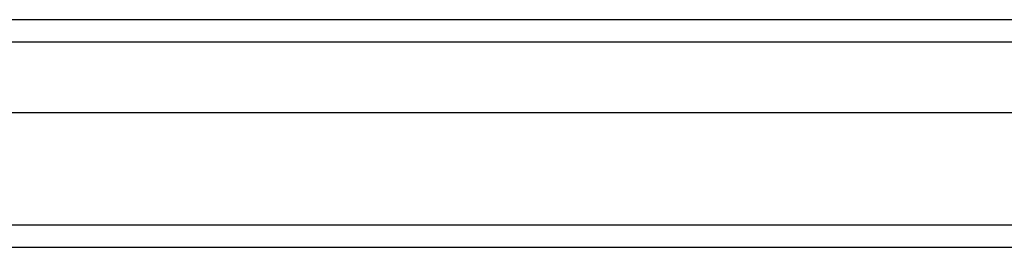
# Model space of a CAD drawing. Header units: inches. Extents: x 0 to 149, y -11 to 97.
# Tile 11 of 65: x 67.887 to 71.519, y 41.282 to 42.121. Entities that reach past the tile are written whole.
import ezdxf

# ---------------------------------------------------------------- set-up
doc = ezdxf.new("R2010")
doc.units = ezdxf.units.IN
doc.header["$LTSCALE"] = 8.944272
doc.header["$MEASUREMENT"] = 0
doc.layers.add('Visible Edges(ANSI)', color=7, linetype='Continuous', lineweight=25)
doc.layers.add('Visible Tangent Edges(ANSI)', color=7, linetype='Continuous', lineweight=25)

msp = doc.modelspace()

# ---------------------------------------------------------------- linework, layer by layer
at = {"layer": 'Visible Edges(ANSI)'}
for p, q in [((82.765, 42.12083), (65.12434, 42.12083)), ((82.87134, 41.7775), (65.01801, 41.7775)), ((64.33644, 41.28157), (83.55291, 41.28157))]:
    msp.add_line(p, q, dxfattribs=at)
at = {"layer": 'Visible Tangent Edges(ANSI)'}
for p, q in [((65.01291, 42.03944), (82.87643, 42.03944)), ((83.55291, 41.36297), (64.41783, 41.36297))]:
    msp.add_line(p, q, dxfattribs=at)

doc.saveas('drawing.dxf')
